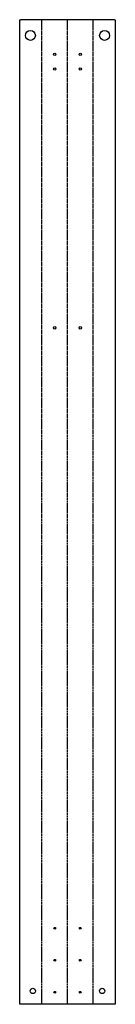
# Model space of a CAD drawing. Header units: millimetres. Extents: x 0 to 358, y 0 to 3692.
import ezdxf

# ---------------------------------------------------------------- set-up
doc = ezdxf.new("R2010")
doc.units = ezdxf.units.MM
doc.linetypes.add('SLD-İki-Kısa-Kesik-Çizgili-Uzun-Kesik-Çizgi', pattern=[15.748, 8.128, -1.524, 1.524, -1.524, 1.524, -1.524])
doc.linetypes.add('SLD-Sürekli', pattern=[0])

msp = doc.modelspace()

# ---------------------------------------------------------------- linework, layer by layer
at = {"color": 7, "linetype": 'SLD-Sürekli', "lineweight": 25}
for p, q in [((0.4, 0.4), (0.4, 3692.4)), ((0.4, 3692.4), (2.7, 3692.4)), ((355.6, 3692.4), (2.7, 3692.4)), ((355.6, 3692.4), (357.9, 3692.4)), ((357.9, 3692.4), (357.9, 0.4)), ((2.7, 0.4), (0.4, 0.4)), ((355.6, 0.4), (2.7, 0.4)), ((357.9, 0.4), (355.6, 0.4))]:
    msp.add_line(p, q, dxfattribs=at)
at = {"color": 7, "linetype": 'SLD-İki-Kısa-Kesik-Çizgili-Uzun-Kesik-Çizgi'}
for p, q in [((83.6, 0.4), (83.6, 3692.4)), ((179.2, 0.4), (179.2, 3692.4)), ((274.8, 0.4), (274.8, 3692.4))]:
    msp.add_line(p, q, dxfattribs=at)
at = {"color": 7, "linetype": 'SLD-Sürekli', "lineweight": 25}
for centre, radius in [((40.4, 3633.4), 18.5), ((317.9, 3633.4), 18.5), ((131.4, 3562.4), 4.5), ((227, 3562.4), 4.5), ((131.4, 3507.4), 4.5), ((227, 3507.4), 4.5), ((131.4, 2537), 4.5), ((227, 2537), 4.5), ((131.4, 285.4), 3.4), ((227, 285.4), 3.4), ((131.4, 165.4), 3.4), ((227, 165.4), 3.4), ((49.5, 50.4), 10), ((131.4, 45.4), 3.4), ((227, 45.4), 3.4), ((308.9, 50.4), 10)]:
    msp.add_circle(centre, radius, dxfattribs=at)

doc.saveas('drawing.dxf')
